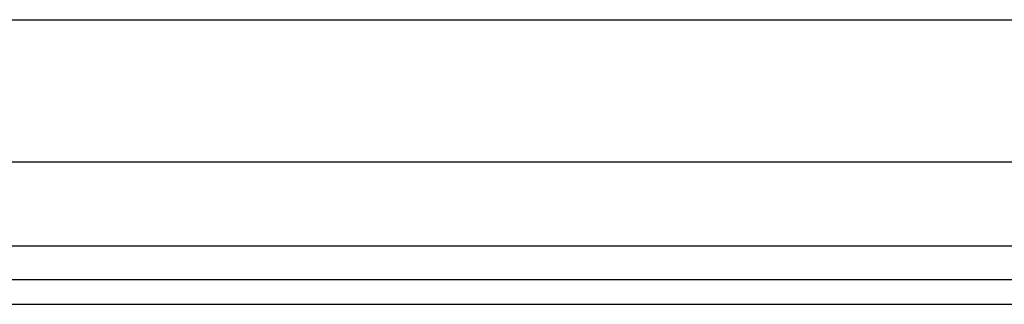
# Model space of a CAD drawing. Header units: inches. Extents: x 8 to 147, y 12 to 95.
# Tile 15 of 82: x 39.34 to 42.85, y 30.75 to 31.76. Entities that reach past the tile are written whole.
import ezdxf

# ---------------------------------------------------------------- set-up
doc = ezdxf.new("R2010")
doc.units = ezdxf.units.IN
doc.header["$LTSCALE"] = 9.374161
doc.header["$MEASUREMENT"] = 0
doc.layers.add('Visible Edges(ANSI)', color=7, linetype='Continuous', lineweight=25)
doc.layers.add('Visible Tangent Edges(ANSI)', color=7, linetype='Continuous', lineweight=25)

msp = doc.modelspace()

# ---------------------------------------------------------------- linework, layer by layer
at = {"layer": 'Visible Edges(ANSI)'}
for p, q in [((8.96, 31.7605), (45.2071, 31.7605)), ((45.2071, 31.2534), (8.96, 31.2534)), ((46.1551, 30.8339), (8.0382, 30.8339)), ((8.0382, 30.7464), (46.1551, 30.7464))]:
    msp.add_line(p, q, dxfattribs=at)
at = {"layer": 'Visible Tangent Edges(ANSI)'}
msp.add_line((46.1551, 30.9537), (8.0382, 30.9537), dxfattribs=at)

doc.saveas('drawing.dxf')
